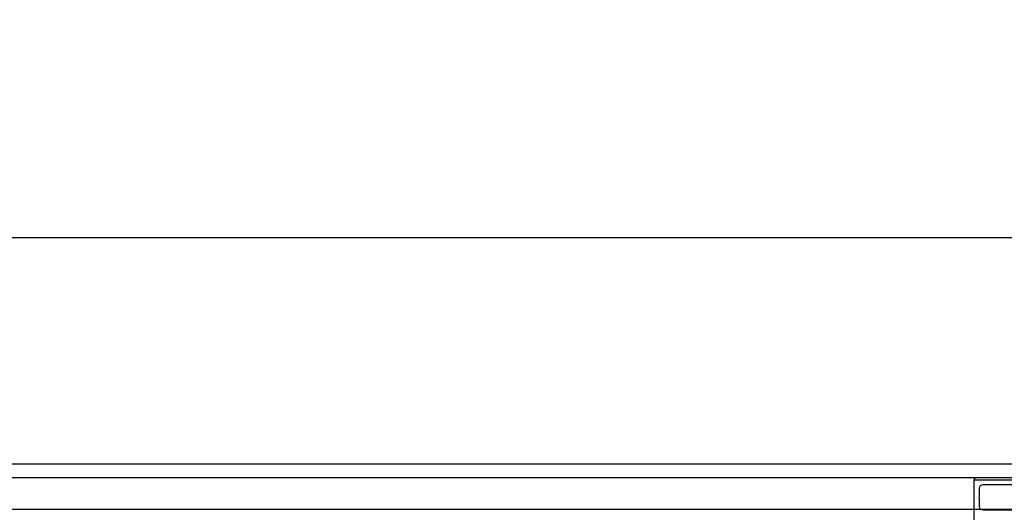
# Model space of a CAD drawing. Header units: millimetres. Extents: x 373037 to 682063, y 76092 to 274210.
# Tile 113 of 256: x 667647 to 668083, y 249811 to 250028. Entities that reach past the tile are written whole.
import ezdxf

# ---------------------------------------------------------------- set-up
doc = ezdxf.new("R2010")
doc.units = ezdxf.units.MM
doc.header["$LTSCALE"] = 100
doc.linetypes.add('ČÁRKOVANÁ', pattern=[19.05, 12.7, -6.35])
doc.layers.add('PUDORYS', color=253, linetype='CONTINUOUS')

msp = doc.modelspace()

# ---------------------------------------------------------------- linework, layer by layer
at = {"layer": 'PUDORYS', "color": 252, "true_color": 0x939598}
msp.add_line((668070.14, 249826.15), (665433.14, 249826.15), dxfattribs=at)
at = {"layer": 'PUDORYS', "color": 252, "linetype": 'ČÁRKOVANÁ', "ltscale": 5, "true_color": 0x939598}
for points in [[(681396.64, 249812.15), (655256.64, 249812.15), (655256.64, 273052.15), (681396.64, 273052.15)], [(681276.64, 249932.15), (655376.64, 249932.15), (655376.64, 272932.15), (681276.64, 272932.15)]]:
    msp.add_lwpolyline(points, close=True, dxfattribs=at)
at = {"layer": 'PUDORYS', "color": 252, "ltscale": 15, "true_color": 0x939598}
for points in [[(655270.64, 273038.15), (681383.2, 273038.15), (681383.2, 249826.15), (655270.64, 249826.15)], [(681376.64, 249832.15), (655276.64, 249832.15), (655276.64, 273032.15), (681376.64, 273032.15)], [(668069.14, 249597.15), (668134.14, 249597.15), (668134.14, 249825.15), (668069.14, 249825.15)]]:
    msp.add_lwpolyline(points, close=True, dxfattribs=at)
at = {"layer": 'PUDORYS', "color": 252, "true_color": 0x939598}
msp.add_lwpolyline([(681376.64, 249832.15), (655276.64, 249832.15), (655276.64, 273032.15), (681376.64, 273032.15)], close=True, dxfattribs=at)
for points in [[(668095.64, 249826.15), (668070.14, 249826.15, 0.414214), (668069.14, 249825.15), (668069.14, 249825.15), (668069.14, 249676.65, 0.414214)], [(668091.98, 249811.95), (668073.13, 249811.95, -0.414232), (668071.63, 249813.45), (668071.63, 249817.16, -0.399985), (668071.63, 249818.16), (668071.63, 249821.65, -0.414232), (668073.13, 249823.15), (668091.98, 249823.15, 0.116937)]]:
    msp.add_lwpolyline(points, format="xyb", dxfattribs=at)

doc.saveas('drawing.dxf')
